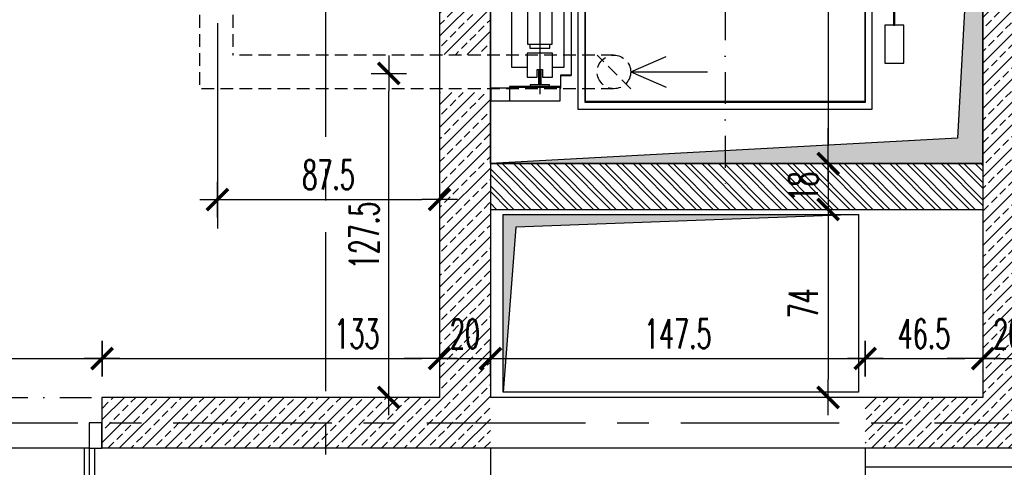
# Model space of a CAD drawing. Extents: x 41755 to 123924, y -112333 to 86187.
# Tile 64 of 256: x 100132 to 100519, y -62933 to -62756. Entities that reach past the tile are written whole.
import ezdxf

# ---------------------------------------------------------------- set-up
doc = ezdxf.new("R2010")
doc.units = 0
doc.header["$LTSCALE"] = 50
for name, pattern in [('CENTER', [2, 1.25, -0.25, 0.25, -0.25]), ('DASHDOT', [1, 0.5, -0.25, 0, -0.25]), ('DASHED', [0.75, 0.5, -0.25]), ('DASHED2', [0.375, 0.25, -0.125])]:
    doc.linetypes.add(name, pattern=pattern)
doc.layers.get('0').update_dxf_attribs({"color": 101, "linetype": 'CONTINUOUS'})
doc.layers.add('0-pomoc', color=21, linetype='CONTINUOUS', plot=False)
for name, color, linetype in [('Drz---drzwi', 5, 'CONTINUOUS'), ('Ins-went', 141, 'CONTINUOUS'), ('Os-osie glowne', 1, 'CENTER'), ('Sc-beton', 7, 'CONTINUOUS'), ('Sc-beton-hatch', 86, 'CONTINUOUS'), ('Sc-cegla pustak', 42, 'CONTINUOUS'), ('Sc-cegla pustak-hatch', 8, 'CONTINUOUS'), ('Sc-izolacja term-styropian', 151, 'STYROPIAN-KA'), ('Sc-nadproza kon', 5, 'DASHED2'), ('W-idok', 8, 'CONTINUOUS'), ('W-otwor-strop', 1, 'CONTINUOUS'), ('Wym-wew', 8, 'CONTINUOUS')]:
    doc.layers.add(name, color=color, linetype=linetype)
doc.styles.add('KA wymiar', font='romans.shx', dxfattribs={"width": 0.6})
doc.linetypes.add('BATTING', pattern='A,0.0001,-0.1,[134,ltypeshp.shx,S=0.1,R=0,X=-0.1,Y=0],-0.2,[134,ltypeshp.shx,S=0.1,R=180,X=0.1,Y=0],-0.1', length=0.4001)
doc.linetypes.add('STYROPIAN-KA', pattern='A,0.0001,-0.1,[135,ltypeshp.shx,S=0.1,R=0,X=-0.1,Y=0],0,[135,ltypeshp.shx,S=0.1,R=180,X=0.1,Y=0],-0.1', length=0.2001)
doc.dimstyles.new('KA wymiar', dxfattribs={"dimscale": 50, "dimtxt": 0.23, "dimasz": 0.14, "dimexe": 0, "dimexo": 0, "dimgap": 0.08, "dimtad": 1, "dimdec": 1, "dimrnd": 0.5, "dimzin": 9, "dimdsep": 46, "dimtxsty": 'KA wymiar', "dimblk1": 'UKOS', "dimblk2": 'UKOS', "dimsah": 1, "dimcen": 0.2, "dimse1": 1, "dimse2": 1, "dimclrd": 256, "dimclre": 256, "dimclrt": 2, "dimadec": 0, "dimazin": 0, "dimtfac": 1, "dimtdec": 1, "dimtix": 1, "dimtmove": 2, "dimatfit": 3, "dimldrblk": 'DOT', "dimfxl": 0, "dimtolj": 1, "dimtzin": 9, "dimarcsym": 0})
pattern_1 = [(45, (48983.4185, 565.478), (-4.49012806, 4.49012806), []), (45, (48987.9087, 565.478), (-4.49012806, 4.49012806), [3.175, -1.5875])]

# ---------------------------------------------------------------- blocks, each defined once
blk = doc.blocks.new('_STRZAŁKA_WENT')
for q in [(-6.02, -14.01), (0, -30.24), (6.02, -14.01)]:
    blk.add_line((0, 0), q)
blk = doc.blocks.new('_adfigjdfljflh')
at = {"layer": 'W-idok'}
for p, q in [((-121.58, 0.41), (-119.58, 0.41)), ((-119.58, 0.41), (-119.58, -12.59)), ((-7.58, 0.41), (-9.58, 0.41)), ((-9.58, 0.41), (-9.58, -12.59)), ((-64.58, -50.39), (-64.58, -9.59)), ((-119.58, -12.59), (-119.58, -15.09)), ((-109.58, -12.59), (-119.58, -12.59)), ((-119.58, -15.09), (-117.58, -15.09)), ((-119.28, -14.79), (-119.28, -12.89)), ((-119.28, -12.89), (-109.88, -12.89)), ((-117.58, -14.79), (-119.28, -14.79)), ((-117.58, -15.09), (-117.58, -14.79)), ((-109.88, -12.89), (-109.88, -22.29)), ((-109.58, -22.59), (-109.58, -12.59)), ((-19.58, -12.59), (-19.58, -25.49)), ((-9.58, -12.59), (-19.58, -12.59)), ((-19.28, -25.19), (-19.28, -12.89)), ((-19.28, -12.89), (-9.88, -12.89)), ((-9.88, -14.79), (-11.58, -14.79)), ((-11.58, -14.79), (-11.58, -15.09)), ((-11.58, -15.09), (-9.58, -15.09)), ((-9.88, -12.89), (-9.88, -14.79)), ((-9.58, -15.09), (-9.58, -12.59)), ((-109.88, -19.59), (-163.08, -19.59)), ((-109.88, -20.69), (-159.58, -20.69)), ((-159.58, -20.69), (-159.58, -31.09)), ((-117.58, -22.29), (-117.58, -22.59)), ((-109.88, -22.29), (-117.58, -22.29)), ((-117.58, -22.59), (-109.58, -22.59)), ((-19.58, -19.59), (-109.58, -19.59)), ((-109.58, -19.59), (-19.58, -19.59)), ((-19.58, -20.69), (-109.58, -20.69)), ((-19.28, -19.59), (-7.58, -19.59)), ((-9.58, -20.69), (-19.28, -20.69)), ((-9.58, -31.09), (-9.58, -20.69)), ((1.92, -47.59), (1.92, -19.59)), ((-149.08, -23.29), (-159.08, -23.29)), ((-159.08, -23.29), (-159.08, -26.79)), ((-159.08, -26.79), (-149.08, -26.79)), ((-158.98, -23.39), (-149.08, -23.39)), ((-158.98, -26.69), (-158.98, -23.39)), ((-149.08, -26.69), (-158.98, -26.69)), ((-149.08, -23.39), (-149.08, -23.29)), ((-149.08, -26.79), (-149.08, -26.69)), ((-64.58, -23.29), (-113.08, -23.29)), ((-113.08, -23.29), (-113.08, -26.79)), ((-64.58, -24.16), (-113.08, -24.16)), ((-64.58, -25.04), (-113.08, -25.04)), ((-64.58, -25.91), (-113.08, -25.91)), ((-113.08, -26.79), (-64.58, -26.79)), ((-64.58, -26.79), (-64.58, -23.29)), ((-19.58, -25.49), (-18.18, -25.49)), ((-17.88, -25.19), (-19.28, -25.19)), ((-18.18, -25.49), (-18.18, -31.09)), ((-17.88, -30.79), (-17.88, -25.19)), ((-149.08, -27.29), (-159.08, -27.29)), ((-159.08, -27.29), (-159.08, -30.79)), ((-159.08, -30.79), (-149.08, -30.79)), ((-158.98, -27.39), (-149.08, -27.39)), ((-158.98, -30.69), (-158.98, -27.39)), ((-149.08, -30.69), (-158.98, -30.69)), ((-149.08, -27.39), (-149.08, -27.29)), ((-149.08, -30.79), (-149.08, -30.69)), ((-19.58, -27.29), (-68.08, -27.29)), ((-68.08, -27.29), (-68.08, -30.79)), ((-19.58, -28.16), (-68.08, -28.16)), ((-19.58, -29.04), (-68.08, -29.04)), ((-19.58, -29.91), (-68.08, -29.91)), ((-68.08, -30.79), (-19.58, -30.79)), ((-19.58, -30.79), (-19.58, -27.29)), ((-17.58, -30.79), (-17.88, -30.79)), ((-17.58, -31.09), (-17.58, -30.79)), ((-159.58, -31.09), (-18.18, -31.09)), ((-19.58, -34.09), (-158.58, -34.09)), ((-158.58, -34.09), (-158.58, -44.39)), ((-148.08, -34.59), (-158.08, -34.59)), ((-158.08, -34.59), (-158.08, -38.09)), ((-157.98, -34.69), (-148.08, -34.69)), ((-157.98, -37.99), (-157.98, -34.69)), ((-148.08, -34.69), (-148.08, -34.59)), ((-19.58, -34.59), (-68.08, -34.59)), ((-68.08, -34.59), (-68.08, -38.09)), ((-19.58, -34.59), (-19.58, -34.09)), ((-17.43, -34.29), (-19.58, -34.29)), ((-19.58, -34.29), (-19.58, -47.09)), ((-19.58, -38.09), (-19.58, -34.59)), ((-19.28, -34.59), (-17.43, -34.59)), ((-19.28, -46.79), (-19.28, -34.59)), ((-18.18, -31.09), (-17.58, -31.09)), ((-17.58, -31.09), (-9.58, -31.09)), ((-17.43, -34.59), (-17.43, -34.29)), ((-4.58, -32.59), (-4.58, -33.59)), ((0.42, -32.59), (-4.58, -32.59)), ((-4.58, -33.59), (0.42, -33.59)), ((-0.58, -33.59), (-3.58, -33.59)), ((-3.58, -33.59), (-3.58, -60.39)), ((-0.58, -69.59), (-0.58, -33.59)), ((0.42, -33.59), (0.42, -32.59)), ((1.92, -32.59), (0.42, -32.59)), ((0.42, -32.59), (0.42, -33.59)), ((0.42, -33.59), (1.92, -33.59)), ((1.92, -33.59), (1.92, -32.59)), ((-158.08, -38.09), (-148.08, -38.09)), ((-148.08, -38.59), (-158.08, -38.59)), ((-158.08, -38.59), (-158.08, -42.09)), ((-148.08, -37.99), (-157.98, -37.99)), ((-157.98, -38.69), (-148.08, -38.69)), ((-157.98, -41.99), (-157.98, -38.69)), ((-148.08, -38.09), (-148.08, -37.99)), ((-148.08, -38.69), (-148.08, -38.59)), ((-64.58, -38.59), (-113.08, -38.59)), ((-113.08, -38.59), (-113.08, -42.09)), ((-19.58, -35.46), (-68.08, -35.46)), ((-19.58, -36.34), (-68.08, -36.34)), ((-19.58, -37.21), (-68.08, -37.21)), ((-68.08, -38.09), (-19.58, -38.09)), ((-64.58, -42.09), (-64.58, -38.59)), ((-19.58, -44.24), (-19.58, -38.09)), ((-158.08, -42.09), (-148.08, -42.09)), ((-148.08, -41.99), (-157.98, -41.99)), ((-148.08, -42.09), (-148.08, -41.99)), ((-64.58, -39.46), (-113.08, -39.46)), ((-64.58, -40.34), (-113.08, -40.34)), ((-64.58, -41.21), (-113.08, -41.21)), ((-113.08, -42.09), (-64.58, -42.09)), ((-109.58, -42.29), (-111.73, -42.29)), ((-111.73, -42.29), (-111.73, -42.59)), ((-111.73, -42.59), (-109.88, -42.59)), ((-109.88, -42.59), (-109.88, -46.79)), ((-109.58, -47.09), (-109.58, -42.29)), ((-158.58, -44.39), (-109.88, -44.39)), ((-109.88, -44.39), (-128.58, -44.39)), ((-128.58, -44.39), (-128.58, -94.79)), ((-19.58, -44.24), (-109.58, -44.24)), ((-12.58, -44.39), (-19.28, -44.39)), ((-12.58, -72.59), (-12.58, -44.39)), ((-162.08, -49.59), (-163.08, -49.59)), ((-163.08, -49.59), (-163.08, -59.59)), ((-162.08, -59.59), (-162.08, -49.59)), ((-109.88, -46.79), (-125.88, -46.79)), ((-125.88, -46.79), (-125.88, -187.39)), ((-125.58, -47.09), (-109.58, -47.09)), ((-125.58, -187.09), (-125.58, -47.09)), ((-19.58, -47.09), (-15.58, -47.09)), ((-15.58, -46.79), (-19.28, -46.79)), ((-15.28, -46.79), (-15.58, -46.79)), ((-15.58, -46.79), (-15.58, -47.09)), ((-15.58, -47.09), (-15.58, -46.79)), ((-15.58, -47.09), (-15.58, -187.09)), ((-15.28, -187.39), (-15.28, -46.79)), ((1.92, -84.59), (1.92, -48.59)), ((-156.08, -51.09), (-162.08, -51.09)), ((-162.08, -51.09), (-162.08, -58.09)), ((-156.08, -58.09), (-156.08, -51.09)), ((-162.08, -58.09), (-156.08, -58.09)), ((-163.08, -59.59), (-162.08, -59.59)), ((-3.58, -60.39), (-3.58, -69.59)), ((-4.58, -69.59), (-4.58, -70.59)), ((0.42, -69.59), (-4.58, -69.59)), ((-3.58, -69.59), (-0.58, -69.59)), ((0.42, -70.59), (0.42, -69.59)), ((1.92, -69.59), (0.42, -69.59)), ((0.42, -69.59), (0.42, -70.59)), ((1.92, -70.59), (1.92, -69.59)), ((-119.08, -73.19), (-119.08, -88.99)), ((-24.08, -73.19), (-24.08, -88.99)), ((-18.18, -72.59), (-18.18, -92.59)), ((-15.58, -72.59), (-18.18, -72.59)), ((-9.18, -72.59), (-15.28, -72.59)), ((-9.18, -92.59), (-9.18, -72.59)), ((-4.58, -70.59), (0.42, -70.59)), ((0.42, -70.59), (1.92, -70.59)), ((-128.58, -75.09), (-139.68, -75.09)), ((-139.68, -75.09), (-139.68, -75.39)), ((-139.68, -75.39), (-128.58, -75.39)), ((-137.55, -77.19), (-139.08, -77.19)), ((-139.08, -77.19), (-139.08, -84.99)), ((-136.78, -75.39), (-138.28, -75.39)), ((-138.28, -75.39), (-138.28, -75.59)), ((-138.28, -75.59), (-136.78, -75.59)), ((-136.78, -75.59), (-138.28, -75.59)), ((-138.28, -75.59), (-138.28, -77.19)), ((-136.78, -77.19), (-137.55, -77.19)), ((-128.58, -75.39), (-136.78, -75.39)), ((-136.78, -75.39), (-136.78, -86.79)), ((-3.48, -75.09), (-9.18, -75.09)), ((-9.18, -75.39), (-3.48, -75.39)), ((-6.38, -75.39), (-9.18, -75.39)), ((-4.88, -75.39), (-6.38, -75.39)), ((-6.38, -86.79), (-6.38, -75.39)), ((-6.38, -75.59), (-4.88, -75.59)), ((-4.88, -75.59), (-6.38, -75.59)), ((-5.6, -77.19), (-6.38, -77.19)), ((-4.08, -77.19), (-5.6, -77.19)), ((-4.88, -75.59), (-4.88, -75.39)), ((-4.88, -77.19), (-4.88, -75.59)), ((-4.08, -84.99), (-4.08, -77.19)), ((-3.48, -75.39), (-3.48, -75.09)), ((-95.08, -81.09), (-143.08, -81.09)), ((-0.08, -81.09), (-48.08, -81.09)), ((-139.08, -84.99), (-137.55, -84.99)), ((-138.28, -84.99), (-138.28, -86.59)), ((-137.55, -84.99), (-136.78, -84.99)), ((-6.38, -84.99), (-5.6, -84.99)), ((-5.6, -84.99), (-4.08, -84.99)), ((-4.88, -86.59), (-4.88, -84.99)), ((-128.58, -86.79), (-139.68, -86.79)), ((-139.68, -86.79), (-139.68, -87.09)), ((-139.68, -87.09), (-128.58, -87.09)), ((-138.28, -86.59), (-136.78, -86.59)), ((-136.78, -86.59), (-138.28, -86.59)), ((-138.28, -86.59), (-138.28, -86.79)), ((-138.28, -86.79), (-136.78, -86.79)), ((-136.78, -86.79), (-128.58, -86.79)), ((-3.48, -86.79), (-9.18, -86.79)), ((-9.18, -86.79), (-6.38, -86.79)), ((-9.18, -87.09), (-3.48, -87.09)), ((-6.38, -86.59), (-4.88, -86.59)), ((-4.88, -86.59), (-6.38, -86.59)), ((-6.38, -86.79), (-4.88, -86.79)), ((-4.88, -86.79), (-4.88, -86.59)), ((-3.48, -87.09), (-3.48, -86.79)), ((1.92, -92.59), (1.92, -85.59)), ((-18.18, -92.59), (-15.58, -92.59)), ((-15.28, -92.59), (-9.18, -92.59)), ((-12.58, -94.79), (-12.58, -92.59)), ((-4.58, -92.59), (-5.38, -92.59)), ((-5.38, -92.59), (-5.38, -119.59)), ((-4.58, -119.59), (-4.58, -92.59)), ((1.92, -92.59), (-4.58, -92.59)), ((-4.58, -92.59), (-4.58, -119.59)), ((1.92, -119.59), (1.92, -92.59)), ((-155.58, -93.54), (-163.08, -93.54)), ((-155.58, -118.64), (-155.58, -93.54)), ((-135.78, -96.29), (-155.58, -96.29)), ((-155.58, -96.29), (-155.58, -115.64)), ((-135.78, -115.64), (-135.78, -96.29)), ((-133.23, -94.79), (-133.23, -95.09)), ((-127.43, -94.79), (-133.23, -94.79)), ((-133.23, -95.09), (-127.73, -95.09)), ((-128.58, -94.59), (-132.88, -94.59)), ((-132.88, -94.59), (-132.88, -94.79)), ((-132.88, -95.09), (-132.88, -101.59)), ((-129.08, -95.09), (-132.88, -95.09)), ((-128.58, -95.09), (-129.08, -95.09)), ((-129.08, -95.09), (-129.08, -100.09)), ((-128.58, -95.09), (-128.58, -100.09)), ((-127.73, -95.09), (-127.73, -117.09)), ((-127.43, -117.39), (-127.43, -94.79)), ((-7.93, -94.79), (-13.73, -94.79)), ((-13.73, -94.79), (-13.73, -117.39)), ((-13.43, -95.09), (-7.93, -95.09)), ((-13.43, -117.09), (-13.43, -95.09)), ((-8.28, -94.59), (-12.58, -94.59)), ((-12.08, -95.09), (-12.58, -95.09)), ((-12.58, -100.09), (-12.58, -95.09)), ((-8.28, -95.09), (-12.08, -95.09)), ((-12.08, -100.09), (-12.08, -95.09)), ((-8.28, -94.79), (-8.28, -94.59)), ((-8.28, -101.59), (-8.28, -95.09)), ((-7.93, -95.09), (-7.93, -94.79)), ((-127.98, -100.09), (-129.18, -100.09)), ((-129.18, -100.09), (-129.18, -112.09)), ((-127.73, -100.09), (-127.98, -100.09)), ((-127.98, -100.09), (-127.98, -112.09)), ((-127.98, -112.09), (-127.98, -100.09)), ((-13.18, -100.09), (-13.43, -100.09)), ((-13.18, -112.09), (-13.18, -100.09)), ((-13.18, -100.09), (-13.18, -112.09)), ((-11.98, -100.09), (-13.18, -100.09)), ((-11.98, -112.09), (-11.98, -100.09)), ((-0.48, -99.79), (-1.48, -99.79)), ((-1.48, -99.79), (-1.48, -127.29)), ((-0.48, -127.29), (-0.48, -99.79)), ((-135.78, -102.34), (-135.78, -109.84)), ((-135.08, -102.34), (-135.78, -102.34)), ((-135.08, -105.59), (-135.08, -102.34)), ((-132.88, -101.59), (-129.18, -101.59)), ((-129.18, -101.89), (-131.98, -101.89)), ((-131.98, -101.89), (-131.98, -105.29)), ((-129.18, -110.29), (-129.18, -101.89)), ((-11.98, -101.59), (-8.28, -101.59)), ((-9.18, -101.89), (-11.98, -101.89)), ((-11.98, -101.89), (-11.98, -110.29)), ((-9.18, -105.29), (-9.18, -101.89)), ((-5.38, -102.34), (-6.08, -102.34)), ((-6.08, -102.34), (-6.08, -105.59)), ((-5.38, -109.84), (-5.38, -102.34)), ((-129.58, -105.59), (-135.08, -105.59)), ((-135.08, -106.59), (-129.58, -106.59)), ((-135.08, -109.84), (-135.08, -106.59)), ((-131.98, -105.29), (-129.58, -105.29)), ((-129.58, -106.89), (-131.98, -106.89)), ((-131.98, -106.89), (-131.98, -110.29)), ((-129.58, -105.29), (-129.58, -106.89)), ((-129.58, -106.59), (-129.58, -105.59)), ((-11.58, -105.29), (-9.18, -105.29)), ((-11.58, -106.89), (-11.58, -105.29)), ((-6.08, -105.59), (-11.58, -105.59)), ((-11.58, -105.59), (-11.58, -106.59)), ((-11.58, -106.59), (-6.08, -106.59)), ((-9.18, -106.89), (-11.58, -106.89)), ((-9.18, -110.29), (-9.18, -106.89)), ((-6.08, -106.59), (-6.08, -109.84)), ((-135.78, -109.84), (-135.08, -109.84)), ((-132.88, -110.59), (-132.88, -117.09)), ((-129.18, -110.59), (-132.88, -110.59)), ((-131.98, -110.29), (-129.18, -110.29)), ((-129.18, -112.09), (-127.98, -112.09)), ((-129.08, -112.09), (-129.08, -117.09)), ((-128.58, -112.09), (-128.58, -117.09)), ((-127.98, -112.09), (-127.73, -112.09)), ((-13.43, -112.09), (-13.18, -112.09)), ((-13.18, -112.09), (-11.98, -112.09)), ((-12.58, -117.09), (-12.58, -112.09)), ((-12.08, -117.09), (-12.08, -112.09)), ((-11.98, -110.29), (-9.18, -110.29)), ((-8.28, -110.59), (-11.98, -110.59)), ((-8.28, -117.09), (-8.28, -110.59)), ((-6.08, -109.84), (-5.38, -109.84)), ((-155.58, -115.64), (-135.78, -115.64)), ((-135.78, -115.64), (-155.58, -115.64)), ((-155.58, -115.64), (-155.58, -115.89)), ((-155.58, -115.89), (-135.78, -115.89)), ((-147.33, -115.89), (-147.33, -116.59)), ((-139.83, -115.89), (-147.33, -115.89)), ((-143.58, -112.99), (-143.58, -184.19)), ((-139.83, -116.59), (-139.83, -115.89)), ((-135.78, -115.89), (-135.78, -115.64)), ((-135.38, -115.34), (-135.38, -120.34)), ((-135.28, -115.34), (-135.38, -115.34)), ((-135.28, -120.24), (-135.28, -115.34)), ((-163.08, -118.64), (-155.58, -118.64)), ((-148.58, -119.59), (-148.58, -129.09)), ((-144.58, -119.59), (-148.58, -119.59)), ((-147.33, -116.59), (-144.08, -116.59)), ((-144.58, -122.59), (-144.58, -119.59)), ((-144.08, -116.59), (-144.08, -122.09)), ((-143.08, -122.09), (-143.08, -116.59)), ((-143.08, -116.59), (-139.83, -116.59)), ((-142.58, -119.59), (-142.58, -122.59)), ((-138.58, -119.59), (-142.58, -119.59)), ((-138.58, -129.09), (-138.58, -119.59)), ((-131.18, -120.24), (-135.28, -120.24)), ((-133.23, -117.09), (-133.23, -117.39)), ((-127.73, -117.09), (-133.23, -117.09)), ((-133.23, -117.39), (-127.43, -117.39)), ((-132.88, -117.09), (-129.08, -117.09)), ((-132.88, -117.39), (-132.88, -117.59)), ((-132.88, -117.59), (-128.58, -117.59)), ((-131.18, -120.34), (-131.18, -120.24)), ((-129.08, -117.09), (-128.58, -117.09)), ((-128.58, -117.39), (-128.58, -190.09)), ((-13.73, -117.39), (-7.93, -117.39)), ((-7.93, -117.09), (-13.43, -117.09)), ((-12.58, -117.09), (-12.08, -117.09)), ((-12.58, -190.09), (-12.58, -117.39)), ((-12.58, -117.59), (-8.28, -117.59)), ((-12.08, -117.09), (-8.28, -117.09)), ((-8.28, -117.59), (-8.28, -117.39)), ((-7.93, -117.39), (-7.93, -117.09)), ((-5.38, -119.59), (-4.58, -119.59)), ((-4.58, -119.59), (-1.48, -119.59)), ((-3.68, -120.09), (-4.18, -120.09)), ((-4.18, -120.09), (-4.18, -127.29)), ((-3.68, -127.29), (-3.68, -120.09)), ((-0.48, -119.59), (1.92, -119.59)), ((-148.58, -123.59), (-154.78, -123.59)), ((-154.78, -123.59), (-154.78, -173.59)), ((-142.58, -122.59), (-144.58, -122.59)), ((-144.08, -122.09), (-143.08, -122.09)), ((-143.58, -122.09), (-143.58, -170.09)), ((-133.98, -123.59), (-138.58, -123.59)), ((-135.38, -120.34), (-131.18, -120.34)), ((-133.98, -173.59), (-133.98, -123.59)), ((-131.13, -120.34), (-131.23, -120.34)), ((-131.23, -120.34), (-131.23, -176.84)), ((-131.13, -176.84), (-131.13, -120.34)), ((-138.68, -127.59), (-148.48, -127.59)), ((-148.48, -127.59), (-148.48, -164.59)), ((-147.48, -126.09), (-147.48, -127.59)), ((-139.68, -126.09), (-147.48, -126.09)), ((-139.68, -127.59), (-139.68, -126.09)), ((-138.68, -164.59), (-138.68, -127.59)), ((-11.38, -127.29), (-11.98, -127.29)), ((-11.98, -127.29), (-11.98, -146.79)), ((-11.38, -146.79), (-11.38, -127.29)), ((-0.48, -127.29), (-11.38, -127.29)), ((-11.38, -127.29), (-11.38, -146.79)), ((-1.48, -127.29), (-0.48, -127.29)), ((-0.48, -127.29), (-1.48, -127.29)), ((-1.48, -127.29), (-1.48, -146.79)), ((-0.48, -146.79), (-0.48, -127.29)), ((-0.48, -146.79), (-0.48, -127.29)), ((-148.58, -129.09), (-148.48, -129.09)), ((-138.68, -129.09), (-138.58, -129.09)), ((-7.08, -130.09), (-7.08, -130.85)), ((-5.08, -130.09), (-7.08, -130.09)), ((-7.08, -130.85), (-7.08, -133.02)), ((-5.08, -130.85), (-5.08, -130.09)), ((-5.08, -133.02), (-5.08, -130.85)), ((-7.08, -133.02), (-7.08, -136.26)), ((-5.08, -136.26), (-5.08, -133.02)), ((-11.98, -138.09), (-12.58, -138.09)), ((-7.08, -136.26), (-7.08, -140.09)), ((-5.08, -140.09), (-5.08, -136.26)), ((0.93, -138.09), (-0.48, -138.09)), ((0.93, -142.09), (0.93, -138.09)), ((0.93, -138.09), (0.93, -142.09)), ((1.91, -138.09), (0.93, -138.09)), ((1.91, -142.09), (1.91, -138.09)), ((-12.58, -142.09), (-11.98, -142.09)), ((-7.08, -140.09), (-7.08, -143.92)), ((-5.08, -143.92), (-5.08, -140.09)), ((-0.48, -142.09), (0.93, -142.09)), ((0.93, -142.09), (1.91, -142.09)), ((-151.48, -146.09), (-135.68, -146.09)), ((-133.68, -148.59), (-133.98, -147.08)), ((-11.98, -146.79), (-11.38, -146.79)), ((-11.38, -146.79), (-7.08, -146.79)), ((-7.08, -143.92), (-7.08, -147.16)), ((-7.08, -147.16), (-7.08, -149.33)), ((-5.08, -147.16), (-5.08, -143.92)), ((-5.08, -146.79), (-0.48, -146.79)), ((-5.08, -149.33), (-5.08, -147.16)), ((-4.18, -146.79), (-4.18, -157.09)), ((-3.68, -157.09), (-3.68, -146.79)), ((-1.48, -146.79), (-0.48, -146.79)), ((-169.08, -148.59), (-129.78, -148.59)), ((-133.98, -150.1), (-133.68, -148.59)), ((-7.08, -149.33), (-7.08, -150.09)), ((-7.08, -150.09), (-5.08, -150.09)), ((-5.08, -150.09), (-5.08, -149.33)), ((-0.18, -157.09), (-7.68, -157.09)), ((-7.68, -157.09), (-7.68, -172.09)), ((-4.18, -157.09), (-3.68, -157.09)), ((-0.18, -172.09), (-0.18, -157.09)), ((-148.48, -164.59), (-138.68, -164.59)), ((-147.48, -164.59), (-147.48, -166.09)), ((-147.48, -166.09), (-139.68, -166.09)), ((-139.68, -166.09), (-139.68, -164.59)), ((-138.58, -168.09), (-148.58, -168.09)), ((-148.58, -168.09), (-148.58, -177.59)), ((-138.58, -177.59), (-138.58, -168.09)), ((-154.78, -173.59), (-148.58, -173.59)), ((-138.58, -173.59), (-133.98, -173.59)), ((-7.68, -172.09), (-0.18, -172.09)), ((-148.58, -177.59), (-144.58, -177.59)), ((-144.58, -174.59), (-142.58, -174.59)), ((-144.58, -177.59), (-144.58, -174.59)), ((-143.08, -175.09), (-144.08, -175.09)), ((-144.08, -175.09), (-144.08, -180.59)), ((-143.08, -180.59), (-143.08, -175.09)), ((-142.58, -174.59), (-142.58, -177.59)), ((-142.58, -177.59), (-138.58, -177.59)), ((-135.38, -176.84), (-135.38, -181.84)), ((-131.18, -176.84), (-135.38, -176.84)), ((-135.28, -181.84), (-135.28, -176.94)), ((-135.28, -176.94), (-131.18, -176.94)), ((-131.23, -176.84), (-131.13, -176.84)), ((-131.18, -176.94), (-131.18, -176.84)), ((-162.83, -181.29), (-163.08, -181.29)), ((-163.08, -181.29), (-162.83, -181.29)), ((-162.83, -186.89), (-162.83, -181.29)), ((-162.83, -181.89), (-162.83, -186.89)), ((-155.58, -181.89), (-162.83, -181.89)), ((-155.58, -181.29), (-155.58, -181.54)), ((-135.58, -181.29), (-155.58, -181.29)), ((-155.58, -181.54), (-155.58, -186.89)), ((-135.58, -181.54), (-155.58, -181.54)), ((-155.58, -181.54), (-135.58, -181.54)), ((-144.08, -180.59), (-147.33, -180.59)), ((-147.33, -180.59), (-147.33, -181.29)), ((-147.33, -181.29), (-139.83, -181.29)), ((-139.83, -180.59), (-143.08, -180.59)), ((-139.83, -181.29), (-139.83, -180.59)), ((-135.58, -181.54), (-135.58, -181.29)), ((-135.58, -186.89), (-135.58, -181.54)), ((-135.38, -181.84), (-135.28, -181.84)), ((-163.08, -186.89), (-162.83, -186.89)), ((-162.83, -186.89), (-155.58, -186.89)), ((-155.58, -186.89), (-135.58, -186.89)), ((-125.88, -187.39), (-15.28, -187.39)), ((-15.58, -187.09), (-125.58, -187.09)), ((-128.58, -190.09), (-12.58, -190.09))]:
    blk.add_line(p, q, dxfattribs=at)
at = {"layer": 'W-idok', "linetype": 'DASHDOT', "ltscale": 0.5}
for p, q in [((-70.58, 0.1), (-70.58, -220.59)), ((27.92, -106.09), (-189.08, -106.09))]:
    blk.add_line(p, q, dxfattribs=at)
blk = doc.blocks.new('_khjxfkljhkfh')
at = {"ltscale": 7}
for p, q in [((-61, -23), (-61, 34)), ((-7, -10), (-7, -116.98)), ((-5, -10), (-5, -117))]:
    blk.add_line(p, q, dxfattribs=at)
for points in [[(0, 0), (-5, 0), (-5, -10), (0, -10)], [(-112, 0), (-117, 0), (-117, -10), (-112, -10)]]:
    blk.add_lwpolyline(points, close=True, dxfattribs=at)
blk.add_lwpolyline([(-5, -10), (-117, -10)], dxfattribs=at)
blk.add_arc((-5, -10), 107, 180, 270)
blk = doc.blocks.new('UKOS')
at = {"color": 1}
blk.add_line((0, 1), (0, -1), dxfattribs=at)
at = {"color": 8}
blk.add_line((1, 0), (-1, 0), dxfattribs=at)
at = {"color": 1, "const_width": 0.2}
blk.add_lwpolyline([(0.599, 0.599), (-0.599, -0.599)], dxfattribs=at)
blk = doc.blocks.new('*D2497')
at = {"layer": 'Wym-wew', "lineweight": -2}
blk.add_line((100053.97, -62889.74), (100156.97, -62889.74), dxfattribs=at)
at = {"layer": 'Wym-wew', "lineweight": -2, "xscale": 7.000000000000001, "yscale": 7.000000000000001, "zscale": 7.000000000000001, "rotation": 180}
blk.add_blockref('UKOS', (100046.97, -62889.74), dxfattribs=at)
at = {"layer": 'Wym-wew', "lineweight": -2, "xscale": 7.000000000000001, "yscale": 7.000000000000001, "zscale": 7.000000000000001}
blk.add_blockref('UKOS', (100163.97, -62889.74), dxfattribs=at)
at = {"layer": 'Wym-wew', "color": 2, "insert": (100085.34, -62879.99), "char_height": 11.5, "attachment_point": 5, "style": 'KA wymiar'}
blk.add_mtext('\\A1;117', dxfattribs=at)
blk = doc.blocks.new('_Dot')
at = {"layer": '0-pomoc', "color": 0, "lineweight": -2}
blk.add_line((-0.5, 0), (-1, 0), dxfattribs=at)
at = {"layer": '0-pomoc', "color": 0, "const_width": 0.5}
blk.add_lwpolyline([(-0.25, 0, 1), (0.25, 0, 1)], format="xyb", close=True, dxfattribs=at)
blk = doc.blocks.new('*D2498')
at = {"layer": 'Wym-wew', "lineweight": -2}
blk.add_line((100170.97, -62889.74), (100289.97, -62889.74), dxfattribs=at)
at = {"layer": 'Wym-wew', "lineweight": -2, "xscale": 7.000000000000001, "yscale": 7.000000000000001, "zscale": 7.000000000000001, "rotation": 180}
blk.add_blockref('UKOS', (100163.97, -62889.74), dxfattribs=at)
at = {"layer": 'Wym-wew', "lineweight": -2, "xscale": 7.000000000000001, "yscale": 7.000000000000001, "zscale": 7.000000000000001}
blk.add_blockref('UKOS', (100296.97, -62889.74), dxfattribs=at)
at = {"layer": 'Wym-wew', "color": 2, "insert": (100264.37, -62879.99), "char_height": 11.5, "attachment_point": 5, "style": 'KA wymiar'}
blk.add_mtext('\\A1;133', dxfattribs=at)
blk = doc.blocks.new('*D2499')
at = {"layer": 'Wym-wew', "lineweight": -2}
for p, q in [((100289.97, -62889.74), (100282.97, -62889.74)), ((100296.97, -62889.74), (100316.97, -62889.74)), ((100323.97, -62889.74), (100330.97, -62889.74))]:
    blk.add_line(p, q, dxfattribs=at)
at = {"layer": 'Wym-wew', "lineweight": -2, "xscale": 7.000000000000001, "yscale": 7.000000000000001, "zscale": 7.000000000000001}
blk.add_blockref('UKOS', (100296.97, -62889.74), dxfattribs=at)
at = {"layer": 'Wym-wew', "lineweight": -2, "xscale": 7.000000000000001, "yscale": 7.000000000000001, "zscale": 7.000000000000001, "rotation": 180}
blk.add_blockref('UKOS', (100316.97, -62889.74), dxfattribs=at)
at = {"layer": 'Wym-wew', "color": 2, "insert": (100306.97, -62879.99), "char_height": 11.5, "attachment_point": 5, "style": 'KA wymiar'}
blk.add_mtext('\\A1;20', dxfattribs=at)
blk = doc.blocks.new('*D2500')
at = {"layer": 'Wym-wew', "lineweight": -2}
blk.add_line((100323.97, -62889.74), (100457.68, -62889.74), dxfattribs=at)
at = {"layer": 'Wym-wew', "lineweight": -2, "xscale": 7.000000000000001, "yscale": 7.000000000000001, "zscale": 7.000000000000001, "rotation": 180}
blk.add_blockref('UKOS', (100316.97, -62889.74), dxfattribs=at)
at = {"layer": 'Wym-wew', "lineweight": -2, "xscale": 7.000000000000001, "yscale": 7.000000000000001, "zscale": 7.000000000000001}
blk.add_blockref('UKOS', (100464.68, -62889.74), dxfattribs=at)
at = {"layer": 'Wym-wew', "color": 2, "insert": (100390.82, -62879.99), "char_height": 11.5, "attachment_point": 5, "style": 'KA wymiar'}
blk.add_mtext('\\A1;147.5', dxfattribs=at)
blk = doc.blocks.new('*D2501')
at = {"layer": 'Wym-wew', "lineweight": -2}
blk.add_line((100471.68, -62889.74), (100503.97, -62889.74), dxfattribs=at)
at = {"layer": 'Wym-wew', "lineweight": -2, "xscale": 7.000000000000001, "yscale": 7.000000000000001, "zscale": 7.000000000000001, "rotation": 180}
blk.add_blockref('UKOS', (100464.68, -62889.74), dxfattribs=at)
at = {"layer": 'Wym-wew', "lineweight": -2, "xscale": 7.000000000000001, "yscale": 7.000000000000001, "zscale": 7.000000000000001}
blk.add_blockref('UKOS', (100510.97, -62889.74), dxfattribs=at)
at = {"layer": 'Wym-wew', "color": 2, "insert": (100487.82, -62879.99), "char_height": 11.5, "attachment_point": 5, "style": 'KA wymiar'}
blk.add_mtext('\\A1;46.5', dxfattribs=at)
blk = doc.blocks.new('*D2502')
at = {"layer": 'Wym-wew', "lineweight": -2}
for p, q in [((100503.97, -62889.74), (100496.97, -62889.74)), ((100510.97, -62889.74), (100530.97, -62889.74)), ((100537.97, -62889.74), (100544.97, -62889.74))]:
    blk.add_line(p, q, dxfattribs=at)
at = {"layer": 'Wym-wew', "lineweight": -2, "xscale": 7.000000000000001, "yscale": 7.000000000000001, "zscale": 7.000000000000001}
blk.add_blockref('UKOS', (100510.97, -62889.74), dxfattribs=at)
at = {"layer": 'Wym-wew', "lineweight": -2, "xscale": 7.000000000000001, "yscale": 7.000000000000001, "zscale": 7.000000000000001, "rotation": 180}
blk.add_blockref('UKOS', (100530.97, -62889.74), dxfattribs=at)
at = {"layer": 'Wym-wew', "color": 2, "insert": (100520.97, -62879.99), "char_height": 11.5, "attachment_point": 5, "style": 'KA wymiar'}
blk.add_mtext('\\A1;20', dxfattribs=at)
blk = doc.blocks.new('*D2559')
at = {"layer": 'Wym-wew', "lineweight": -2}
blk.add_line((100450.06, -62628.03), (100450.06, -62806.03), dxfattribs=at)
at = {"layer": 'Wym-wew', "lineweight": -2, "xscale": 7.000000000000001, "yscale": 7.000000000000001, "zscale": 7.000000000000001}
for p, rotation in [((100450.06, -62621.03), 90), ((100450.06, -62813.03), 270)]:
    blk.add_blockref('UKOS', p, dxfattribs=dict(at, rotation=rotation))
at = {"layer": 'Wym-wew', "color": 2, "insert": (100440.31, -62693.76), "char_height": 11.5, "attachment_point": 5, "rotation": 90, "style": 'KA wymiar'}
blk.add_mtext('\\A1;192', dxfattribs=at)
blk = doc.blocks.new('*D2560')
at = {"layer": 'Wym-wew', "lineweight": -2}
for p, q in [((100450.06, -62806.03), (100450.06, -62799.03)), ((100450.06, -62813.03), (100450.06, -62831.03)), ((100450.06, -62838.03), (100450.06, -62845.03))]:
    blk.add_line(p, q, dxfattribs=at)
at = {"layer": 'Wym-wew', "lineweight": -2, "xscale": 7.000000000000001, "yscale": 7.000000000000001, "zscale": 7.000000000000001}
for p, rotation in [((100450.06, -62813.03), 270), ((100450.06, -62831.03), 90)]:
    blk.add_blockref('UKOS', p, dxfattribs=dict(at, rotation=rotation))
at = {"layer": 'Wym-wew', "color": 2, "insert": (100440.31, -62822.03), "char_height": 11.5, "attachment_point": 5, "rotation": 90, "style": 'KA wymiar'}
blk.add_mtext('\\A1;18', dxfattribs=at)
blk = doc.blocks.new('*D2561')
at = {"layer": 'Wym-wew', "lineweight": -2}
blk.add_line((100450.06, -62838.03), (100450.06, -62898.03), dxfattribs=at)
at = {"layer": 'Wym-wew', "lineweight": -2, "xscale": 7.000000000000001, "yscale": 7.000000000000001, "zscale": 7.000000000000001}
for p, rotation in [((100450.06, -62831.03), 90), ((100450.06, -62905.03), 270)]:
    blk.add_blockref('UKOS', p, dxfattribs=dict(at, rotation=rotation))
at = {"layer": 'Wym-wew', "color": 2, "insert": (100440.31, -62868.03), "char_height": 11.5, "attachment_point": 5, "rotation": 90, "style": 'KA wymiar'}
blk.add_mtext('\\A1;74', dxfattribs=at)
blk = doc.blocks.new('*D2772')
at = {"layer": 'Wym-wew', "lineweight": -2}
blk.add_line((100216.47, -62827.17), (100289.97, -62827.17), dxfattribs=at)
at = {"layer": 'Wym-wew', "lineweight": -2, "xscale": 7.000000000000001, "yscale": 7.000000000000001, "zscale": 7.000000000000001, "rotation": 180}
blk.add_blockref('UKOS', (100209.47, -62827.17), dxfattribs=at)
at = {"layer": 'Wym-wew', "lineweight": -2, "xscale": 7.000000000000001, "yscale": 7.000000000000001, "zscale": 7.000000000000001}
blk.add_blockref('UKOS', (100296.97, -62827.17), dxfattribs=at)
at = {"layer": 'Wym-wew', "color": 2, "insert": (100253.22, -62817.42), "char_height": 11.5, "attachment_point": 5, "style": 'KA wymiar'}
blk.add_mtext('\\A1;87.5', dxfattribs=at)
blk = doc.blocks.new('*D2773')
at = {"layer": 'Wym-wew', "lineweight": -2}
blk.add_line((100276.98, -62898.03), (100276.98, -62784.53), dxfattribs=at)
at = {"layer": 'Wym-wew', "lineweight": -2, "xscale": 7.000000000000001, "yscale": 7.000000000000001, "zscale": 7.000000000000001}
for p, rotation in [((100276.98, -62777.53), 90), ((100276.98, -62905.03), 270)]:
    blk.add_blockref('UKOS', p, dxfattribs=dict(at, rotation=rotation))
at = {"layer": 'Wym-wew', "color": 2, "insert": (100267.23, -62841.28), "char_height": 11.5, "attachment_point": 5, "rotation": 90, "style": 'KA wymiar'}
blk.add_mtext('\\A1;127.5', dxfattribs=at)

msp = doc.modelspace()

# ---------------------------------------------------------------- hatches: boundary and pattern name
at = {"layer": 'Sc-beton-hatch'}
h = msp.add_hatch(dxfattribs=at)
h.set_pattern_fill('ANSI33', color=256, style=0)
h.set_pattern_definition(pattern_1)
h.paths.add_polyline_path([(100316.966, -62707.531), (100296.966, -62707.531), (100296.966, -62724.031), (100296.966, -62770.031), (100316.966, -62770.031)])
h.paths.add_polyline_path([(100296.966, -62707.531), (100316.966, -62707.531), (100316.966, -62621.031), (100358.466, -62621.031), (100358.466, -62611.031), (100296.966, -62611.031)])
h.paths.add_polyline_path([(100296.966, -62601.031), (100296.966, -62611.031), (100358.466, -62611.031), (100358.466, -62601.031)])
h.paths.add_polyline_path([(100298.505, -62623.294), (100315.427, -62623.294), (100315.427, -62640.544), (100298.505, -62640.544)], flags=24)
h = msp.add_hatch(dxfattribs=at)
h.set_pattern_fill('ANSI33', color=256, style=0)
h.set_pattern_definition(pattern_1)
h.paths.add_polyline_path([(100520.966, -62601.031), (100472.466, -62601.031), (100472.466, -62611.031), (100520.966, -62611.031)])
h.paths.add_polyline_path([(100530.966, -62601.031), (100520.966, -62601.031), (100520.966, -62611.031), (100530.966, -62611.031)])
h.paths.add_polyline_path([(100530.966, -62611.031), (100520.966, -62611.031), (100520.966, -62915.031), (100530.966, -62915.031)])
h.paths.add_polyline_path([(100520.966, -62611.031), (100472.466, -62611.031), (100472.466, -62621.031), (100510.966, -62621.031), (100510.966, -62813.031), (100510.966, -62905.031), (100464.678, -62905.031), (100464.678, -62915.031), (100520.966, -62915.031)])
h.paths.add_polyline_path([(100512.505, -62871.368), (100529.427, -62871.368), (100529.427, -62888.618), (100512.505, -62888.618)], flags=9)
h.paths.add_polyline_path([(100512.505, -62623.294), (100529.427, -62623.294), (100529.427, -62640.544), (100512.505, -62640.544)], flags=9)
h = msp.add_hatch(dxfattribs=at)
h.set_pattern_fill('ANSI33', color=256, style=0)
h.set_pattern_definition(pattern_1)
h.paths.add_polyline_path([(100251.966, -62925.031), (100251.966, -62915.031), (100163.966, -62915.031), (100163.966, -62925.031)])
h.paths.add_polyline_path([(100251.966, -62915.031), (100251.966, -62905.031), (100163.966, -62905.031), (100163.966, -62915.031)])
h.paths.add_polyline_path([(100316.966, -62915.031), (100316.966, -62905.031), (100316.966, -62785.031), (100296.966, -62785.031), (100296.966, -62905.031), (100251.966, -62905.031), (100251.966, -62915.031)])
h.paths.add_polyline_path([(100316.966, -62925.031), (100316.966, -62915.031), (100251.966, -62915.031), (100251.966, -62925.031)])
h.paths.add_polyline_path([(100298.505, -62871.368), (100315.427, -62871.368), (100315.427, -62888.618), (100298.505, -62888.618)], flags=24)
h = msp.add_hatch(dxfattribs=at)
h.set_pattern_fill('ANSI33', color=256, style=0)
h.set_pattern_definition(pattern_1)
h.paths.add_polyline_path([(100530.966, -62915.031), (100520.966, -62915.031), (100520.966, -62925.031), (100530.966, -62925.031)])
h.paths.add_polyline_path([(100520.966, -62915.031), (100464.678, -62915.031), (100464.678, -62925.031), (100520.966, -62925.031)])
at = {"layer": 'Sc-cegla pustak-hatch'}
h = msp.add_hatch(dxfattribs=at)
h.set_pattern_fill('ANSI32', color=256, scale=0.5, angle=90, style=0)
h.set_pattern_definition([(135, (48983.4185, 565.478), (-3.36759605, -3.36759605), []), (135, (48983.4185, 567.723), (-3.36759605, -3.36759605), [])])
h.paths.add_polyline_path([(100510.966, -62831.031), (100510.966, -62813.031), (100316.966, -62813.031), (100316.966, -62831.031)])
h.paths.add_polyline_path([(100431.682, -62829.999), (100431.682, -62814.063), (100448.932, -62814.063), (100448.932, -62829.999)], flags=24)
at = {"layer": 'W-otwor-strop'}
for points in [[(100510.966, -62813.031), (100510.966, -62621.031), (100500.966, -62803.031), (100316.966, -62813.031)], [(100321.966, -62903.031), (100321.966, -62833.031), (100461.966, -62833.031), (100326.966, -62838.031)]]:
    msp.add_hatch(color=256, dxfattribs=at).paths.add_polyline_path(points)

# ---------------------------------------------------------------- linework, layer by layer
at = {"layer": 'Ins-went', "linetype": 'DASHED', "ltscale": 0.2}
msp.add_line((100372.261, -62783.537), (100359.085, -62770.361), dxfattribs=at)
for points in [[(100202.378, -62717.031), (100202.378, -62783.537)], [(100215.554, -62717.031), (100215.554, -62770.361)], [(100365.664, -62770.361), (100215.554, -62770.361)], [(100365.664, -62783.537), (100202.378, -62783.537)]]:
    msp.add_lwpolyline(points, dxfattribs=at)
msp.add_circle((100365.673, -62776.949), 6.588, dxfattribs=at)
at = {"layer": 'Os-osie glowne'}
for points in [[(100251.966, -61540.031), (100251.966, -63102.922)], [(99691.966, -62915.031), (102917.643, -62915.031)]]:
    msp.add_lwpolyline(points, dxfattribs=at)
at = {"layer": 'Sc-beton'}
msp.add_line((100530.966, -62925.031), (100163.966, -62925.031), dxfattribs=at)
for points in [[(100296.966, -62601.031), (100296.966, -62905.031)], [(100316.966, -62621.031), (100316.966, -62905.031)], [(100510.966, -62621.031), (100510.966, -62905.031)], [(100296.966, -62905.031), (100163.966, -62905.031)], [(100163.966, -62905.031), (100163.966, -62925.031)], [(100510.966, -62905.031), (100316.966, -62905.031)]]:
    msp.add_lwpolyline(points, dxfattribs=at)
at = {"layer": 'Sc-cegla pustak'}
for points in [[(100316.966, -62813.031), (100510.966, -62813.031)], [(100316.966, -62831.031), (100510.966, -62831.031)]]:
    msp.add_lwpolyline(points, dxfattribs=at)
at = {"layer": 'Sc-izolacja term-styropian', "linetype": 'BATTING', "ltscale": 0.35}
msp.add_line((100538.466, -62932.531), (100464.678, -62932.531), dxfattribs=at)
at = {"layer": 'Sc-izolacja term-styropian', "linetype": 'ByBlock'}
for points in [[(100160.966, -62925.031), (100160.966, -62940.031)], [(100316.966, -62925.031), (100316.966, -62940.031)], [(100464.678, -62925.031), (100464.678, -62940.031)]]:
    msp.add_lwpolyline(points, dxfattribs=at)
at = {"layer": 'Sc-nadproza kon', "linetype": 'DASHDOT', "ltscale": 0.5}
msp.add_lwpolyline([(100046.966, -62905.031), (100163.966, -62905.031)], dxfattribs=at)
at = {"layer": 'W-otwor-strop'}
for points in [[(100316.966, -62621.031), (100510.966, -62621.031), (100510.966, -62813.031), (100316.966, -62813.031)], [(100510.966, -62813.031), (100510.966, -62621.031), (100500.966, -62803.031), (100316.966, -62813.031)], [(100321.966, -62833.031), (100461.966, -62833.031), (100461.966, -62903.031), (100321.966, -62903.031)], [(100321.966, -62903.031), (100321.966, -62833.031), (100461.966, -62833.031), (100326.966, -62838.031)]]:
    msp.add_lwpolyline(points, close=True, dxfattribs=at)
at = {"layer": 'Wym-wew'}
msp.add_lwpolyline([(100209.466, -62757.759), (100209.466, -62838.587)], dxfattribs=at)

# ---------------------------------------------------------------- block references
at = {"layer": 'Drz---drzwi'}
msp.add_blockref('_khjxfkljhkfh', (100163.966, -62915.031), dxfattribs=at)
at = {"layer": 'Ins-went', "rotation": 89.99999999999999}
msp.add_blockref('_STRZAŁKA_WENT', (100372.261, -62776.949), dxfattribs=at)
at = {"layer": 'W-idok'}
msp.add_blockref('_adfigjdfljflh', (100480.042, -62601.442), dxfattribs=at)

# ---------------------------------------------------------------- dimensions: what is measured, and where the dimension line sits
at = {"layer": 'Wym-wew'}
dim = msp.add_linear_dim(base=(100450.057, -62813.031), p1=(100472.466, -62621.031), p2=(100510.966, -62813.031), angle=90, dimstyle='KA wymiar', override={"dimscale": 100, "dimtxt": 0.115, "dimasz": 0.07, "dimgap": 0.04, "dimdec": 2, "dimpost": '\\X', "dimtdec": 2}, dxfattribs=at)
dim.commit()
dim.dimension.update_dxf_attribs({"geometry": '*D2559', "text_midpoint": (100440.307, -62693.762), "dimtype": 160})
for base, p1, p2, picture, middle in [((100296.966, -62827.169), (100209.466, -62763.452), (100296.966, -62763.452), '*D2772', (100253.216, -62817.419)), ((100316.966, -62889.743), (100296.966, -62905.031), (100316.966, -62905.031), '*D2499', (100306.966, -62879.993)), ((100464.678, -62889.743), (100316.966, -62905.031), (100464.678, -62905.031), '*D2500', (100390.822, -62879.993)), ((100510.966, -62889.743), (100464.678, -62905.031), (100510.966, -62905.031), '*D2501', (100487.822, -62879.993)), ((100530.966, -62889.743), (100510.966, -62905.031), (100530.966, -62905.031), '*D2502', (100520.966, -62879.993))]:
    dim = msp.add_linear_dim(base=base, p1=p1, p2=p2, dimstyle='KA wymiar', override={"dimscale": 100, "dimtxt": 0.115, "dimasz": 0.07, "dimgap": 0.04, "dimdec": 2, "dimpost": '\\X', "dimtdec": 2}, dxfattribs=at)
    dim.commit()
    dim.dimension.update_dxf_attribs({"geometry": picture, "text_midpoint": middle})
for base, p1, p2, picture, middle in [((100276.983, -62777.531), (100295.682, -62905.031), (100295.682, -62777.531), '*D2773', (100267.233, -62841.281)), ((100450.057, -62831.031), (100510.966, -62813.031), (100510.966, -62831.031), '*D2560', (100440.307, -62822.031)), ((100450.057, -62905.031), (100510.966, -62831.031), (100510.966, -62905.031), '*D2561', (100440.307, -62868.031))]:
    dim = msp.add_linear_dim(base=base, p1=p1, p2=p2, angle=90, dimstyle='KA wymiar', override={"dimscale": 100, "dimtxt": 0.115, "dimasz": 0.07, "dimgap": 0.04, "dimdec": 2, "dimpost": '\\X', "dimtdec": 2}, dxfattribs=at)
    dim.commit()
    dim.dimension.update_dxf_attribs({"geometry": picture, "text_midpoint": middle})
for base, p1, p2, picture, middle in [((100163.966, -62889.743), (100046.966, -62905.031), (100163.966, -62905.031), '*D2497', (100085.338, -62879.993)), ((100296.966, -62889.743), (100163.966, -62905.031), (100296.966, -62905.031), '*D2498', (100264.373, -62879.993))]:
    dim = msp.add_linear_dim(base=base, p1=p1, p2=p2, dimstyle='KA wymiar', override={"dimscale": 100, "dimtxt": 0.115, "dimasz": 0.07, "dimgap": 0.04, "dimdec": 2, "dimpost": '\\X', "dimtdec": 2}, dxfattribs=at)
    dim.commit()
    dim.dimension.update_dxf_attribs({"geometry": picture, "text_midpoint": middle, "dimtype": 160})

doc.saveas('drawing.dxf')
